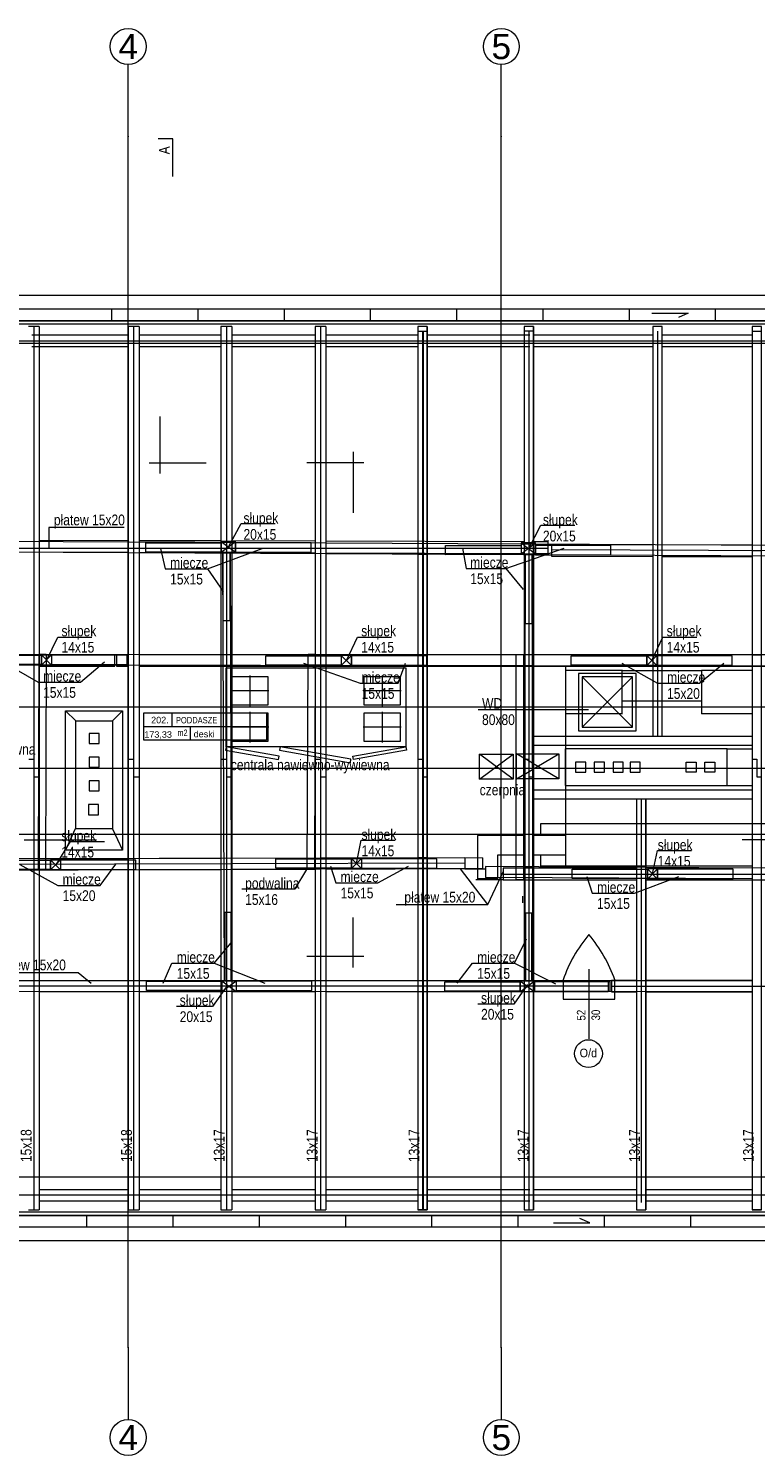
# Model space of a CAD drawing. Header units: millimetres. Extents: x -573548 to 674770, y -210017 to -47794.
# Tile 38 of 234: x 100630 to 110743, y -184010 to -164155. Entities that reach past the tile are written whole.
import ezdxf
from ezdxf.enums import TextEntityAlignment as Align

# ---------------------------------------------------------------- set-up
doc = ezdxf.new("R2010")
doc.units = ezdxf.units.MM
for name, color, linetype, lineweight in [('A.06 RZUT PODDASZA_is$0$0_Nr_pióra__12', 8, 'Continuous', 9), ('A.06 RZUT PODDASZA_is$0$0_Nr_pióra__25', 8, 'Continuous', 9), ('A.06 RZUT PODDASZA_is$0$A-OKNA-OPIS_Nr_pióra__2', 8, 'Continuous', 9), ('A.06 RZUT PODDASZA_is$0$A-OKNA-OPIS_Nr_pióra__8', 8, 'Continuous', 9), ('A.06 RZUT PODDASZA_is$0$A-OPISY-2_Nr_pióra__2', 8, 'Continuous', 9), ('A.06 RZUT PODDASZA_is$0$A-OPISY-3_Nr_pióra__6', 8, 'Continuous', 9), ('A.06 RZUT PODDASZA_is$0$detalokna_Nr_pióra__8', 8, 'Continuous', 9), ('A.06 RZUT PODDASZA_is$0$DIM MALY_Nr_pióra__8', 8, 'Continuous', 9), ('A.06 RZUT PODDASZA_is$0$drewno', 8, 'Continuous', 9), ('A.06 RZUT PODDASZA_is$0$drewno_Nr_pióra__2', 8, 'Continuous', 9), ('A.06 RZUT PODDASZA_is$0$murłata#1_Nr_pióra__7', 8, 'Continuous', 9), ('A.06 RZUT PODDASZA_is$0$Nowe_00 ZMIANY_Nr_pióra__59', 8, 'Continuous', 9), ('A.06 RZUT PODDASZA_is$0$Nowe_0_Nr_pióra__59', 8, 'Continuous', 9), ('A.06 RZUT PODDASZA_is$0$opisy inne_Nr_pióra__1', 8, 'Continuous', 9), ('A.06 RZUT PODDASZA_is$0$opisy inne_Nr_pióra__25', 8, 'Continuous', 9), ('A.06 RZUT PODDASZA_is$0$OSIE_Nr_pióra__1', 8, 'Continuous', 9), ('A.06 RZUT PODDASZA_is$0$platew_Nr_pióra__1', 8, 'Continuous', 9), ('A.06 RZUT PODDASZA_is$0$podwaliny_Nr_pióra__7', 8, 'Continuous', 9), ('A.06 RZUT PODDASZA_is$0$RURY SPUSTOWE_Nr_pióra__2', 8, 'Continuous', 9), ('A.06 RZUT PODDASZA_is$0$SCIANY_KONSTR_Nr_pióra__21', 8, 'Continuous', 9), ('A.06 RZUT PODDASZA_is$0$strop_Nr_pióra__1', 8, 'Continuous', 9), ('A.06 RZUT PODDASZA_is$0$Structural - Grid', 8, 'Continuous', 9), ('A.06 RZUT PODDASZA_is$0$Structural - Grid_Nr_pióra__17', 8, 'Continuous', 9), ('A.06 RZUT PODDASZA_is$0$WIDOK_Nr_pióra__1', 8, 'Continuous', 9), ('A.06 RZUT PODDASZA_is$0$wiezba_Nr_pióra__1', 8, 'Continuous', 9), ('A.06 RZUT PODDASZA_is$0$wiezba_Nr_pióra__2', 8, 'Continuous', 9), ('A.06 RZUT PODDASZA_is$0$wiezba_Nr_pióra__3', 8, 'Continuous', 9), ('A.06 RZUT PODDASZA_is$0$wiezba_Nr_pióra__41', 8, 'Continuous', 9)]:
    doc.layers.add(name, color=color, linetype=linetype, lineweight=lineweight)
doc.styles.add('A.06 RZUT PODDASZA_is$0$STYL_AUTOMATYCZNY_1', font='arial.ttf')
doc.styles.add('A.06 RZUT PODDASZA_is$0$STYL_AUTOMATYCZNY_6', font='arial.ttf', dxfattribs={"width": 0.8})
doc.styles.add('A.06 RZUT PODDASZA_is$0$STYL_AUTOMATYCZNY_7', font='arial.ttf', dxfattribs={"width": 0.7})
doc.styles.add('A.06 RZUT PODDASZA_is$0$STYL_AUTOMATYCZNY_8', font='arial.ttf', dxfattribs={"width": 0.9})

# ---------------------------------------------------------------- blocks, each defined once
blk = doc.blocks.new('A.06 RZUT PODDASZA_is$0$Standardowy znacznik osi')
at = {"layer": 'A.06 RZUT PODDASZA_is$0$Structural - Grid_Nr_pióra__17'}
for p, q in [((1000, 0), (0, 0)), ((1000, 0), (17855, 0)), ((17855, 0), (18855, 0))]:
    blk.add_line(p, q, dxfattribs=at)
for centre in [(-250, 0), (19105, 0)]:
    blk.add_circle(centre, 250, dxfattribs=at)
for p in [(1000, 0), (1000, 0), (17855, 0), (17855, 0)]:
    blk.add_point(p, dxfattribs=at)
at = {"layer": 'A.06 RZUT PODDASZA_is$0$Structural - Grid_Nr_pióra__17', "style": 'A.06 RZUT PODDASZA_is$0$STYL_AUTOMATYCZNY_1'}
for tag, p in [('AC_MarkerText_1_0', (5, -80)), ('AC_MarkerText_1_1', (19360, -80))]:
    blk.add_attdef(tag, text='', height=350, rotation=270, dxfattribs=at).set_placement(p, align=Align.TOP_CENTER)
blk = doc.blocks.new('A.06 RZUT PODDASZA_is$0$Standardowy znacznik osi_3')
at = {"layer": 'A.06 RZUT PODDASZA_is$0$Structural - Grid_Nr_pióra__17'}
blk.add_line((2962, 0), (40907, 0), dxfattribs=at)
at = {"layer": 'A.06 RZUT PODDASZA_is$0$Structural - Grid_Nr_pióra__17', "style": 'A.06 RZUT PODDASZA_is$0$STYL_AUTOMATYCZNY_1'}
for tag, p in [('AC_MarkerText_1_0', (-250, -335)), ('AC_MarkerText_1_1', (44119, -335))]:
    blk.add_attdef(tag, text='', height=350, rotation=180, dxfattribs=at).set_placement(p, align=Align.TOP_CENTER)
blk = doc.blocks.new('A.06 RZUT PODDASZA_is$0$Standardowy znacznik osi_4')
at = {"layer": 'A.06 RZUT PODDASZA_is$0$Structural - Grid_Nr_pióra__17'}
blk.add_line((1000, 0), (42869, 0), dxfattribs=at)
at = {"layer": 'A.06 RZUT PODDASZA_is$0$Structural - Grid_Nr_pióra__17', "style": 'A.06 RZUT PODDASZA_is$0$STYL_AUTOMATYCZNY_1'}
for tag, p in [('AC_MarkerText_1_0', (-250, -335)), ('AC_MarkerText_1_1', (44119, -335))]:
    blk.add_attdef(tag, text='', height=350, rotation=180, dxfattribs=at).set_placement(p, align=Align.TOP_CENTER)
blk = doc.blocks.new('A.06 RZUT PODDASZA_is')
at = {"layer": 'A.06 RZUT PODDASZA_is$0$0_Nr_pióra__12'}
blk.add_line((100521, -100329), (101527, -100329), dxfattribs=at)
at = {"layer": 'A.06 RZUT PODDASZA_is$0$0_Nr_pióra__25'}
blk.add_lwpolyline([(102586, -91099), (102586, -90574), (102386, -90574)], dxfattribs=at)
at = {"layer": 'A.06 RZUT PODDASZA_is$0$A-OKNA-OPIS_Nr_pióra__8'}
blk.add_line((108377, -102130), (108377, -103100), dxfattribs=at)
blk.add_circle((108371, -103303), 193, dxfattribs=at)
at = {"layer": 'A.06 RZUT PODDASZA_is$0$A-OPISY-3_Nr_pióra__6'}
for p, q in [((102572, -98561), (102572, -98751)), ((102186, -98751), (103890, -98751)), ((102829, -98751), (102829, -98941))]:
    blk.add_line(p, q, dxfattribs=at)
blk.add_lwpolyline([(102186, -98941), (102186, -98561), (103890, -98561), (103890, -98941)], close=True, dxfattribs=at)
at = {"layer": 'A.06 RZUT PODDASZA_is$0$DIM MALY_Nr_pióra__8'}
for p, q in [((106650, -100734), (106939, -100734)), ((107182, -100884), (106805, -100884)), ((109037, -105475), (109167, -105475))]:
    blk.add_line(p, q, dxfattribs=at)
at = {"layer": 'A.06 RZUT PODDASZA_is$0$murłata#1_Nr_pióra__7'}
for p, q in [((100728, -105195), (101968, -105195)), ((102118, -105195), (103258, -105195)), ((103408, -105195), (104567, -105195)), ((101968, -105355), (100728, -105355)), ((103258, -105355), (102118, -105355)), ((104567, -105355), (103408, -105355))]:
    blk.add_line(p, q, dxfattribs=at)
at = {"layer": 'A.06 RZUT PODDASZA_is$0$Nowe_0_Nr_pióra__59'}
for points in [[(103330, -97934), (105830, -97934), (105830, -99034), (103330, -99034)], [(103409, -98057), (103909, -98057), (103909, -98457), (103409, -98457)], [(105251, -98057), (105751, -98057), (105751, -98457), (105251, -98457)], [(103409, -98561), (103909, -98561), (103909, -98961), (103409, -98961)], [(105251, -98561), (105751, -98561), (105751, -98961), (105251, -98961)], [(103330, -99034), (103322, -99083), (104060, -99213), (104069, -99164)], [(104082, -99034), (104073, -99083), (105058, -99257), (105066, -99207)], [(105830, -99034), (105839, -99083), (105100, -99213), (105092, -99164)], [(106855, -99135), (107325, -99135), (107325, -99485), (106855, -99485)]]:
    blk.add_lwpolyline(points, close=True, dxfattribs=at)
for points in [[(103659, -98042), (103659, -98472)], [(105501, -98042), (105501, -98472)], [(103924, -98257), (103394, -98257)], [(105766, -98257), (105236, -98257)], [(103659, -98546), (103659, -98976)], [(105501, -98546), (105501, -98976)], [(103924, -98761), (103394, -98761)], [(105766, -98761), (105236, -98761)], [(106855, -99485), (107325, -99135)], [(107325, -99485), (106855, -99135)]]:
    blk.add_lwpolyline(points, dxfattribs=at)
at = {"layer": 'A.06 RZUT PODDASZA_is$0$opisy inne_Nr_pióra__1'}
for p, q in [((101912, -95982), (100862, -95982)), ((100862, -95982), (100862, -96274)), ((103070, -96556), (103290, -96873)), ((106970, -101230), (107182, -100775)), ((103162, -102044), (103400, -101761))]:
    blk.add_line(p, q, dxfattribs=at)
for points in [[(103362, -96251), (103540, -95925), (104013, -95925)], [(102415, -96277), (102482, -96556), (103070, -96556), (103832, -96277)], [(100832, -97834), (100987, -97508), (101460, -97508)], [(105002, -97834), (105157, -97508), (105630, -97508)], [(109252, -97834), (109407, -97508), (109880, -97508)], [(100222, -97854), (100715, -98134), (101302, -98134), (101639, -97854)], [(104407, -97869), (105193, -98148), (105723, -98148), (105825, -97869)], [(108837, -97869), (109329, -98148), (109917, -98148), (110254, -97869)], [(100965, -100677), (101162, -100351), (101635, -100351)], [(105142, -100658), (105209, -100332), (105682, -100332)], [(109263, -100804), (109330, -100478), (109802, -100478)], [(100459, -100672), (100987, -100962), (101575, -100962), (101797, -100668)], [(103550, -101010), (104291, -101010), (104451, -100740)], [(104782, -100693), (104854, -100925), (105442, -100925), (105867, -100693)], [(108350, -100839), (108422, -101071), (109010, -101071), (109629, -100839)], [(102453, -102324), (102574, -102044), (103162, -102044), (103870, -102324)], [(99999, -102173), (101273, -102173), (101454, -102324)], [(103331, -102378), (103140, -102650), (102638, -102650)]]:
    blk.add_lwpolyline(points, dxfattribs=at)
at = {"layer": 'A.06 RZUT PODDASZA_is$0$opisy inne_Nr_pióra__25'}
for p, q in [((102408, -94436), (102408, -95231)), ((102258, -95081), (103053, -95081)), ((105246, -95081), (104451, -95081)), ((105096, -94931), (105096, -95779)), ((105096, -102104), (105096, -101409)), ((105246, -101952), (104451, -101952))]:
    blk.add_line(p, q, dxfattribs=at)
at = {"layer": 'A.06 RZUT PODDASZA_is$0$OSIE_Nr_pióra__1'}
for p, q in [((100653, -93185), (100653, -105475)), ((102043, -93185), (102043, -105475)), ((103333, -93185), (103333, -105475)), ((104642, -93185), (104642, -105475)), ((109332, -93249), (109332, -98887)), ((109102, -99756), (109102, -105375))]:
    blk.add_line(p, q, dxfattribs=at)
at = {"layer": 'A.06 RZUT PODDASZA_is$0$platew_Nr_pióra__1'}
for p, q in [((106896, -100578), (106896, -100729)), ((106938, -100702), (106938, -100853))]:
    blk.add_line(p, q, dxfattribs=at)
at = {"layer": 'A.06 RZUT PODDASZA_is$0$podwaliny_Nr_pióra__7'}
for p, q in [((101968, -93305), (100628, -93305)), ((103258, -93305), (102118, -93305)), ((104567, -93305), (103408, -93305)), ((100628, -93465), (101968, -93465)), ((102118, -93465), (103258, -93465)), ((103408, -93465), (104567, -93465))]:
    blk.add_line(p, q, dxfattribs=at)
for points in [[(101968, -96166), (100728, -96162)], [(103258, -96170), (102118, -96166)], [(104567, -96174), (103408, -96170)], [(109267, -96226), (107855, -96223), (107855, -96383), (109267, -96386)], [(100728, -96322), (101968, -96326)], [(102118, -96326), (103258, -96330)], [(103388, -96330), (104567, -96334)], [(100728, -97914), (101782, -97914), (101782, -97754), (100728, -97754)], [(101968, -97754), (101802, -97754), (101802, -97914), (101968, -97914)], [(100728, -100591), (101968, -100587)], [(102118, -100587), (103258, -100583)], [(103408, -100583), (104567, -100580)], [(101968, -100748), (100728, -100751)], [(103258, -100744), (102118, -100747)], [(104567, -100740), (103408, -100743)], [(100728, -102284), (101968, -102284)], [(101968, -102444), (100728, -102444)], [(102118, -102284), (103258, -102284)], [(103258, -102444), (102118, -102444)], [(103408, -102284), (104567, -102284)], [(104567, -102444), (103408, -102444)], [(109037, -102284), (108691, -102284), (108691, -102444), (109037, -102444)]]:
    blk.add_lwpolyline(points, dxfattribs=at)
at = {"layer": 'A.06 RZUT PODDASZA_is$0$RURY SPUSTOWE_Nr_pióra__2'}
for points in [[(109252, -93001), (109759, -93001), (109622, -93060)], [(107882, -105660), (108388, -105660), (108251, -105600)]]:
    blk.add_lwpolyline(points, dxfattribs=at)
at = {"layer": 'A.06 RZUT PODDASZA_is$0$SCIANY_KONSTR_Nr_pióra__21'}
for points in [[(101237, -98674), (101747, -98674), (101747, -100174), (101237, -100174)], [(101422, -98989), (101562, -98989), (101562, -98849), (101422, -98849)], [(108048, -99572), (110302, -99572), (110302, -99062), (108048, -99062)], [(101422, -99319), (101562, -99319), (101562, -99179), (101422, -99179)], [(108192, -99387), (108332, -99387), (108332, -99247), (108192, -99247)], [(108452, -99387), (108592, -99387), (108592, -99247), (108452, -99247)], [(108712, -99387), (108852, -99387), (108852, -99247), (108712, -99247)], [(108951, -99387), (109091, -99387), (109091, -99247), (108951, -99247)], [(109868, -99387), (109728, -99387), (109728, -99247), (109868, -99247)], [(110128, -99387), (109988, -99387), (109988, -99247), (110128, -99247)], [(101422, -99649), (101562, -99649), (101562, -99509), (101422, -99509)], [(101415, -99979), (101555, -99979), (101555, -99839), (101415, -99839)]]:
    blk.add_lwpolyline(points, close=True, dxfattribs=at)
at = {"layer": 'A.06 RZUT PODDASZA_is$0$strop_Nr_pióra__1'}
for p, q in [((108845, -97974), (109945, -97974)), ((108845, -98394), (109945, -98394)), ((108050, -98574), (108050, -100104))]:
    blk.add_line(p, q, dxfattribs=at)
at = {"layer": 'A.06 RZUT PODDASZA_is$0$WIDOK_Nr_pióra__1'}
for p, q in [((101740, -93105), (101740, -92945)), ((102940, -93105), (102940, -92945)), ((104140, -93105), (104140, -92945)), ((105340, -93105), (105340, -92945)), ((106540, -93105), (106540, -92945)), ((107740, -93105), (107740, -92945)), ((108940, -93105), (108940, -92945)), ((110140, -93105), (110140, -92945)), ((108050, -97914), (108050, -97974)), ((108845, -97974), (108050, -97974)), ((108050, -97974), (108050, -98574)), ((108835, -97974), (108835, -98574)), ((109945, -97974), (109945, -98574)), ((101237, -98674), (101097, -98534)), ((101887, -98534), (101747, -98674)), ((108845, -98574), (108050, -98574)), ((101228, -100174), (101097, -100474)), ((101747, -100174), (101887, -100474)), ((106825, -100270), (106825, -100870)), ((108050, -100104), (108050, -100694)), ((107105, -100540), (107105, -100870)), ((107105, -100870), (106825, -100870)), ((101389, -105555), (101389, -105715)), ((102589, -105555), (102589, -105715)), ((103789, -105555), (103789, -105715)), ((104989, -105555), (104989, -105715)), ((108589, -105555), (108589, -105715)), ((109789, -105555), (109789, -105715))]:
    blk.add_line(p, q, dxfattribs=at)
for points in [[(103285, -96326), (103385, -96326), (103405, -102291), (103305, -102291)], [(100728, -97744), (100828, -97744), (100817, -100753), (100717, -100753)], [(104469, -97747), (104569, -97747), (104559, -100740), (104459, -100740)], [(101097, -98534), (101887, -98534), (101887, -100474), (101097, -100474)]]:
    blk.add_lwpolyline(points, close=True, dxfattribs=at)
at = {"layer": 'A.06 RZUT PODDASZA_is$0$wiezba_Nr_pióra__1'}
for points in [[(103262, -96324), (102212, -96324), (102212, -96194), (103262, -96194)], [(103462, -96325), (104512, -96325), (104512, -96195), (103462, -96195)], [(103380, -96326), (103380, -97281), (103290, -97281), (103290, -96326)], [(100762, -97891), (99712, -97891), (99712, -97761), (100762, -97761)], [(100902, -97891), (101952, -97891), (101952, -97761), (100902, -97761)], [(104932, -97899), (103882, -97899), (103882, -97769), (104932, -97769)], [(109182, -97899), (108132, -97899), (108132, -97769), (109182, -97769)], [(109322, -97899), (110372, -97899), (110372, -97769), (109322, -97769)], [(100884, -100741), (99834, -100741), (99834, -100611), (100884, -100611)], [(101024, -100741), (102074, -100741), (102074, -100611), (101024, -100611)], [(105073, -100724), (104023, -100724), (104023, -100594), (105073, -100594)], [(109193, -100869), (108143, -100869), (108143, -100739), (109193, -100739)], [(109333, -100869), (110383, -100869), (110383, -100739), (109333, -100739)], [(103400, -102291), (103400, -101342), (103310, -101342), (103310, -102291)], [(103270, -102427), (102220, -102427), (102220, -102297), (103270, -102297)], [(103470, -102427), (104520, -102427), (104520, -102297), (103470, -102297)]]:
    blk.add_lwpolyline(points, close=True, dxfattribs=at)
for points in [[(100583, -99206), (100653, -99206), (100653, -99454), (100723, -99454)], [(101973, -99206), (102043, -99206), (102043, -99454), (102113, -99454)], [(103263, -99206), (103333, -99206), (103333, -99454), (103403, -99454)], [(104572, -99206), (104642, -99206), (104642, -99454), (104712, -99454)]]:
    blk.add_lwpolyline(points, dxfattribs=at)
at = {"layer": 'A.06 RZUT PODDASZA_is$0$wiezba_Nr_pióra__2'}
for p, q in [((100728, -93185), (100578, -93185)), ((100728, -93185), (100728, -105475)), ((101968, -93185), (101968, -105475)), ((102118, -93185), (101968, -93185)), ((102118, -93185), (102118, -105475)), ((103258, -93185), (103258, -105475)), ((103408, -93185), (103258, -93185)), ((103408, -93185), (103408, -105475)), ((104567, -93185), (104567, -105475)), ((104717, -93185), (104567, -93185)), ((104717, -93185), (104717, -105475)), ((109397, -93185), (109267, -93185)), ((109267, -93185), (109267, -98887)), ((109397, -98887), (109397, -93185)), ((109037, -99756), (109037, -105475)), ((109037, -99756), (109037, -105475)), ((109167, -99756), (109167, -105475)), ((109167, -105475), (109167, -99756)), ((100578, -105475), (100728, -105475)), ((101968, -105475), (102118, -105475)), ((103258, -105475), (103408, -105475)), ((104567, -105475), (104717, -105475)), ((109037, -105475), (109167, -105475))]:
    blk.add_line(p, q, dxfattribs=at)
at = {"layer": 'A.06 RZUT PODDASZA_is$0$wiezba_Nr_pióra__3'}
for p, q in [((108284, -98762), (108984, -98062)), ((108284, -98062), (108984, -98762))]:
    blk.add_line(p, q, dxfattribs=at)
for points in [[(108234, -98812), (109034, -98812), (109034, -98012), (108234, -98012)], [(108284, -98762), (108984, -98762), (108984, -98062), (108284, -98062)]]:
    blk.add_lwpolyline(points, close=True, dxfattribs=at)
blk.add_lwpolyline([(108737, -102548), (108737, -102277, 0.092617), (108377, -101648, 0.092617), (108017, -102277), (108017, -102548)], format="xyb", close=True, dxfattribs=at)
at = {"layer": 'A.06 RZUT PODDASZA_is$0$wiezba_Nr_pióra__41'}
for p, q in [((103262, -96326), (103462, -96176)), ((103262, -96176), (103462, -96326)), ((100902, -97896), (100762, -97756)), ((100902, -97756), (100762, -97896)), ((104932, -97904), (105072, -97764)), ((104932, -97764), (105072, -97904)), ((109322, -97904), (109182, -97764)), ((109322, -97764), (109182, -97904)), ((101024, -100746), (100884, -100606)), ((101024, -100606), (100884, -100746)), ((105213, -100729), (105073, -100589)), ((105213, -100589), (105073, -100729)), ((109193, -100874), (109333, -100734)), ((109193, -100734), (109333, -100874)), ((103270, -102291), (103470, -102441)), ((103270, -102441), (103470, -102291))]:
    blk.add_line(p, q, dxfattribs=at)
for points in [[(103262, -96326), (103462, -96326), (103462, -96176), (103262, -96176)], [(100902, -97896), (100762, -97896), (100762, -97756), (100902, -97756)], [(104932, -97904), (105072, -97904), (105072, -97764), (104932, -97764)], [(109322, -97904), (109182, -97904), (109182, -97764), (109322, -97764)], [(101024, -100746), (100884, -100746), (100884, -100606), (101024, -100606)], [(105213, -100729), (105073, -100729), (105073, -100589), (105213, -100589)], [(109193, -100874), (109333, -100874), (109333, -100734), (109193, -100734)], [(103270, -102291), (103470, -102291), (103470, -102441), (103270, -102441)]]:
    blk.add_lwpolyline(points, close=True, dxfattribs=at)
at = {"layer": 'A.06 RZUT PODDASZA_is$0$Structural - Grid'}
ref = blk.add_blockref('A.06 RZUT PODDASZA_is$0$Standardowy znacznik osi', (101967, -108395), dxfattribs=dict(at, zscale=1000, rotation=90))
ref.add_attrib('AC_MarkerText_1', '4', dxfattribs={"layer": 'A.06 RZUT PODDASZA_is$0$Structural - Grid_Nr_pióra__17', "color": 20, "lineweight": 15, "true_color": 0xf73328, "height": 350, "rotation": 360, "style": 'A.06 RZUT PODDASZA_is$0$STYL_AUTOMATYCZNY_1'}).set_placement((101967, -108470), align=Align.TOP_CENTER)
ref.add_attrib('AC_MarkerText_1_1', '4', dxfattribs={"layer": 'A.06 RZUT PODDASZA_is$0$Structural - Grid_Nr_pióra__17', "color": 20, "lineweight": 15, "true_color": 0xf73328, "height": 350, "rotation": 360, "style": 'A.06 RZUT PODDASZA_is$0$STYL_AUTOMATYCZNY_1'}).set_placement((101967, -89115), align=Align.TOP_CENTER)
at = {"layer": 'A.06 RZUT PODDASZA_is$0$A-OKNA-OPIS_Nr_pióra__2', "char_height": 120, "attachment_point": 5, "rotation": 90, "style": 'A.06 RZUT PODDASZA_is$0$STYL_AUTOMATYCZNY_6'}
for s, insert in [('\\A1;{\\pqc;\\fArial|b0|i0|c238|p0;\\W0.800000;52}', (108270, -102768)), ('\\A1;{\\pqc;\\fArial|b0|i0|c238|p0;\\W0.800000;30}', (108473, -102767))]:
    blk.add_mtext(s, dxfattribs=dict(at, insert=insert))
at = {"layer": 'A.06 RZUT PODDASZA_is$0$A-OKNA-OPIS_Nr_pióra__2', "insert": (108369, -103295), "char_height": 120, "attachment_point": 5, "style": 'A.06 RZUT PODDASZA_is$0$STYL_AUTOMATYCZNY_8'}
blk.add_mtext('\\A1;{\\pqc;\\fArial|b0|i0|c238|p0;\\W0.900000;O/d}', dxfattribs=at)
at = {"layer": 'A.06 RZUT PODDASZA_is$0$A-OPISY-2_Nr_pióra__2', "char_height": 90}
for s, insert, attachment_point, style in [('\\A1;{\\pql;\\fArial|b0|i0|c238|p0;\\W1.000000;202.}', (102286, -98708), 7, 'A.06 RZUT PODDASZA_is$0$STYL_AUTOMATYCZNY_1'), ('\\A1;{\\pql;\\fArial|b0|i0|c238|p0;\\W0.800000;PODDASZE}', (102631, -98710), 7, 'A.06 RZUT PODDASZA_is$0$STYL_AUTOMATYCZNY_6'), ('\\A1;{\\pql;\\fArial|b0|i0|c238|p0;\\W1.000000;173,33}', (102191, -98925), 7, 'A.06 RZUT PODDASZA_is$0$STYL_AUTOMATYCZNY_1'), ('\\A1;{\\pqr;\\fArial|b0|i0|c238|p0;\\W0.700000;m2}', (102793, -98794), 3, 'A.06 RZUT PODDASZA_is$0$STYL_AUTOMATYCZNY_7'), ('\\A1;{\\pql;\\fArial|b0|i0|c238|p0;\\W1.000000;deski}', (102878, -98904), 7, 'A.06 RZUT PODDASZA_is$0$STYL_AUTOMATYCZNY_1')]:
    blk.add_mtext(s, dxfattribs=dict(at, insert=insert, attachment_point=attachment_point, style=style))
at = {"layer": 'A.06 RZUT PODDASZA_is$0$opisy inne_Nr_pióra__1', "char_height": 150, "style": 'A.06 RZUT PODDASZA_is$0$STYL_AUTOMATYCZNY_6'}
for s, insert, attachment_point in [('\\A1;{\\pqc;\\fArial|b0|i0|c238|p0;\\W0.800000;płatew 15x20}', (101427, -95900), 5), ('\\A1;{\\pql;\\fArial|b0|i0|c238|p0;\\W0.800000;centrala nawiewno-wywiewna}', (103395, -99210), 1), ('\\A1;{\\pqc;\\fArial|b0|i0|c238|p0;\\W0.800000;płatew 15x20}', (100606, -102092), 5)]:
    blk.add_mtext(s, dxfattribs=dict(at, insert=insert, attachment_point=attachment_point))
at = {"layer": 'A.06 RZUT PODDASZA_is$0$opisy inne_Nr_pióra__1', "char_height": 150, "attachment_point": 1, "style": 'A.06 RZUT PODDASZA_is$0$STYL_AUTOMATYCZNY_6'}
for s, insert, line_spacing_factor in [('\\A1;{\\pql;\\fArial|b0|i0|c238|p0;\\W0.800000;słupek\\P\\pql;\\fArial|b0|i0|c238|p0;\\W0.800000;20x15}', (103571, -95777), 0.906268), ('\\A1;{\\pql;\\fArial|b0|i0|c238|p0;\\W0.800000;słupek\\P\\pql;\\fArial|b0|i0|c238|p0;\\W0.800000;20x15}', (107737, -95800), 0.906268), ('\\A1;{\\pql;\\fArial|b0|i0|c238|p0;\\W0.800000;miecze    \\P\\pql;\\fArial|b0|i0|c238|p0;\\W0.800000;15x15}', (102550, -96399), 0.906268), ('\\A1;{\\pql;\\fArial|b0|i0|c238|p0;\\W0.800000;miecze    \\P\\pql;\\fArial|b0|i0|c238|p0;\\W0.800000;15x15}', (106726, -96394), 0.906268), ('\\A1;{\\pql;\\fArial|b0|i0|c238|p0;\\W0.800000;słupek\\P\\pql;\\fArial|b0|i0|c238|p0;\\W0.800000;14x15}', (101039, -97347), 0.906268), ('\\A1;{\\pql;\\fArial|b0|i0|c238|p0;\\W0.800000;słupek\\P\\pql;\\fArial|b0|i0|c238|p0;\\W0.800000;14x15}', (105209, -97347), 0.906268), ('\\A1;{\\pql;\\fArial|b0|i0|c238|p0;\\W0.800000;słupek\\P\\pql;\\fArial|b0|i0|c238|p0;\\W0.800000;14x15}', (109459, -97347), 0.906268), ('\\A1;{\\pql;\\fArial|b0|i0|c238|p0;\\W0.800000;miecze    \\P\\pql;\\fArial|b0|i0|c238|p0;\\W0.800000;15x15}', (100783, -97976), 0.906268), ('\\A1;{\\pql;\\fArial|b0|i0|c238|p0;\\W0.800000;miecze    \\P\\pql;\\fArial|b0|i0|c238|p0;\\W0.800000;15x15}', (105215, -97991), 0.906268), ('\\A1;{\\pql;\\fArial|b0|i0|c238|p0;\\W0.800000;miecze    \\P\\pql;\\fArial|b0|i0|c238|p0;\\W0.800000;15x20}', (109464, -97991), 0.906268), ('\\A1;{\\pql;\\fArial|b0|i0|c238|p0;\\W0.800000;WD\\P\\pql;\\fArial|b0|i0|c238|p0;\\W0.800000;80x80}', (106890, -98355), 0.906268), ('\\A1;{\\pql;\\fArial|b0|i0|c238|p0;\\W0.800000;centrala \\P\\pql;\\fArial|b0|i0|c238|p0;\\W0.800000;nawiewno-wywiewna}', (99112, -98767), 0.906201), ('\\A1;{\\pql;\\fArial|b0|i0|c238|p0;\\W0.800000;słupek\\P\\pql;\\fArial|b0|i0|c238|p0;\\W0.800000;14x15}', (101036, -100198), 0.906268), ('\\A1;{\\pql;\\fArial|b0|i0|c238|p0;\\W0.800000;słupek\\P\\pql;\\fArial|b0|i0|c238|p0;\\W0.800000;14x15}', (105213, -100180), 0.906268), ('\\A1;{\\pql;\\fArial|b0|i0|c238|p0;\\W0.800000;słupek\\P\\pql;\\fArial|b0|i0|c238|p0;\\W0.800000;14x15}', (109334, -100325), 0.906268), ('\\A1;{\\pql;\\fArial|b0|i0|c238|p0;\\W0.800000;miecze    \\P\\pql;\\fArial|b0|i0|c238|p0;\\W0.800000;15x20}', (101055, -100804), 0.906268), ('\\A1;{\\pql;\\fArial|b0|i0|c238|p0;\\W0.800000;miecze    \\P\\pql;\\fArial|b0|i0|c238|p0;\\W0.800000;15x15}', (104922, -100767), 0.906268), ('\\A1;{\\pql;\\fArial|b0|i0|c238|p0;\\W0.800000;miecze    \\P\\pql;\\fArial|b0|i0|c238|p0;\\W0.800000;15x15}', (108490, -100913), 0.906268), ('\\A1;{\\pql;\\fArial|b0|i0|c238|p0;\\W0.800000;miecze    \\P\\pql;\\fArial|b0|i0|c238|p0;\\W0.800000;15x15}', (102642, -101886), 0.906268), ('\\A1;{\\pql;\\fArial|b0|i0|c238|p0;\\W0.800000;miecze    \\P\\pql;\\fArial|b0|i0|c238|p0;\\W0.800000;15x15}', (106823, -101886), 0.906268), ('\\A1;{\\pql;\\fArial|b0|i0|c238|p0;\\W0.800000;słupek\\P\\pql;\\fArial|b0|i0|c238|p0;\\W0.800000;20x15}', (102684, -102488), 0.906268)]:
    blk.add_mtext(s, dxfattribs=dict(at, insert=insert, line_spacing_factor=line_spacing_factor))
at = {"layer": 'A.06 RZUT PODDASZA_is$0$opisy inne_Nr_pióra__1', "insert": (103594, -100858), "char_height": 150, "width": 666.46, "attachment_point": 1, "line_spacing_factor": 0.906268, "style": 'A.06 RZUT PODDASZA_is$0$STYL_AUTOMATYCZNY_6'}
blk.add_mtext('\\A1;{\\pql;\\fArial|b0|i0|c238|p0;\\W0.800000;podwalina \\fArial|b0|i0|c238|p0;\\W0.800000;15x16}', dxfattribs=at)
at = {"layer": 'A.06 RZUT PODDASZA_is$0$opisy inne_Nr_pióra__1', "char_height": 150, "attachment_point": 5, "rotation": 90, "style": 'A.06 RZUT PODDASZA_is$0$STYL_AUTOMATYCZNY_6'}
for s, insert in [('\\A1;{\\pqc;\\fArial|b0|i0|c238|p0;\\W0.800000;15x18}', (100548, -104584)), ('\\A1;{\\pqc;\\fArial|b0|i0|c238|p0;\\W0.800000;15x18}', (101944, -104584)), ('\\A1;{\\pqc;\\fArial|b0|i0|c238|p0;\\W0.800000;13x17}', (103234, -104584)), ('\\A1;{\\pqc;\\fArial|b0|i0|c238|p0;\\W0.800000;13x17}', (104527, -104584)), ('\\A1;{\\pqc;\\fArial|b0|i0|c238|p0;\\W0.800000;13x17}', (109012, -104584))]:
    blk.add_mtext(s, dxfattribs=dict(at, insert=insert))
at = {"layer": 'A.06 RZUT PODDASZA_is$0$opisy inne_Nr_pióra__25', "insert": (102544, -90790), "char_height": 150, "attachment_point": 7, "rotation": 90.0012, "style": 'A.06 RZUT PODDASZA_is$0$STYL_AUTOMATYCZNY_6'}
blk.add_mtext('\\A1;{\\pql;\\fArial|b0|i0|c238|p0;\\W0.800000;A}', dxfattribs=at)
at = {"ltscale": 581527.097266}
blk.add_wipeout([(105998, -93185), (105998, -105475), (106128, -105475), (106128, -93185)], dxfattribs=at).dxf.layer = 'A.06 RZUT PODDASZA_is$0$drewno'
at = {"ltscale": 585863.547326}
blk.add_wipeout([(107608, -93185), (107478, -93185), (107478, -105475), (107608, -105475)], dxfattribs=at).dxf.layer = 'A.06 RZUT PODDASZA_is$0$drewno'
at = {"ltscale": 595242.303538}
blk.add_wipeout([(110647, -93185), (110647, -105475), (110777, -105475), (110777, -93185)], dxfattribs=at).dxf.layer = 'A.06 RZUT PODDASZA_is$0$drewno'
at = {"layer": 'A.06 RZUT PODDASZA_is$0$0_Nr_pióra__12'}
blk.add_line((111514, -100329), (110508, -100329), dxfattribs=at)
at = {"layer": 'A.06 RZUT PODDASZA_is$0$detalokna_Nr_pióra__8'}
blk.add_lwpolyline([(87417, -101263), (87417, -105505), (118397, -105505), (118397, -93155), (87390, -93155), (87390, -97553)], dxfattribs=at)
at = {"layer": 'A.06 RZUT PODDASZA_is$0$DIM MALY_Nr_pióra__8'}
blk.add_line((107457, -101204), (107457, -101113), dxfattribs=at)
at = {"layer": 'A.06 RZUT PODDASZA_is$0$drewno_Nr_pióra__2', "flags": 128}
for points in [[(105998, -93185), (105998, -105475), (106128, -105475), (106128, -93185)], [(107608, -93185), (107478, -93185), (107478, -105475), (107608, -105475)], [(110647, -93185), (110647, -105475), (110777, -105475), (110777, -93185)]]:
    blk.add_lwpolyline(points, close=True, dxfattribs=at)
at = {"layer": 'A.06 RZUT PODDASZA_is$0$murłata#1_Nr_pióra__7'}
for p, q in [((104717, -105195), (106007, -105195)), ((106137, -105195), (107557, -105195)), ((107597, -105195), (109037, -105195)), ((109167, -105195), (110647, -105195)), ((106007, -105355), (104717, -105355)), ((107557, -105355), (106137, -105355)), ((109037, -105355), (107597, -105355)), ((110647, -105355), (109167, -105355))]:
    blk.add_line(p, q, dxfattribs=at)
at = {"layer": 'A.06 RZUT PODDASZA_is$0$Nowe_00 ZMIANY_Nr_pióra__59', "flags": 128}
blk.add_lwpolyline([(87340, -93105), (118447, -93105), (118447, -105555), (87340, -105555)], close=True, dxfattribs=at)
at = {"layer": 'A.06 RZUT PODDASZA_is$0$Nowe_0_Nr_pióra__59'}
blk.add_lwpolyline([(107368, -99132), (107958, -99132), (107958, -99482), (107368, -99482)], close=True, dxfattribs=at)
for points in [[(107368, -99482), (107958, -99132)], [(107958, -99482), (107368, -99132)]]:
    blk.add_lwpolyline(points, dxfattribs=at)
at = {"layer": 'A.06 RZUT PODDASZA_is$0$opisy inne_Nr_pióra__1'}
for p, q in [((107220, -96551), (107462, -96846)), ((107343, -102044), (107911, -102332))]:
    blk.add_line(p, q, dxfattribs=at)
for points in [[(107539, -96274), (107706, -95948), (108179, -95948)], [(106616, -96272), (106671, -96551), (107220, -96551), (108033, -96272)], [(106838, -98516), (108373, -98516)], [(105695, -101230), (106970, -101230), (106592, -100734)], [(106544, -102324), (106755, -102044), (107343, -102044), (107507, -101708)], [(107523, -102344), (107331, -102616), (106830, -102616)]]:
    blk.add_lwpolyline(points, dxfattribs=at)
at = {"layer": 'A.06 RZUT PODDASZA_is$0$OSIE_Nr_pióra__1'}
for p, q in [((106063, -93249), (106063, -105475)), ((106072, -93249), (106072, -105475)), ((107543, -93249), (107543, -105475)), ((118006, -93390), (87750, -93390)), ((107812, -96274), (96775, -96274)), ((118052, -96344), (107862, -96293)), ((86900, -99330), (119033, -99330)), ((106650, -100654), (95018, -100687)), ((114992, -100813), (107182, -100813)), ((108643, -102364), (87772, -102364)), ((118052, -102364), (108691, -102369)), ((118127, -105271), (87896, -105271))]:
    blk.add_line(p, q, dxfattribs=at)
at = {"layer": 'A.06 RZUT PODDASZA_is$0$platew_Nr_pióra__1'}
for p, q in [((90752, -96127), (113538, -96240)), ((90903, -96277), (113538, -96389)), ((92557, -97735), (112127, -97757)), ((92708, -97885), (112127, -97907)), ((106896, -100578), (92219, -100613)), ((106896, -100729), (92219, -100786)), ((110647, -100724), (106938, -100702)), ((110647, -100870), (106938, -100853)), ((110647, -102443), (90777, -102439)), ((110647, -102293), (90922, -102289))]:
    blk.add_line(p, q, dxfattribs=at)
at = {"layer": 'A.06 RZUT PODDASZA_is$0$podwaliny_Nr_pióra__7'}
for p, q in [((106007, -93305), (104717, -93305)), ((107557, -93305), (106128, -93305)), ((109267, -93305), (107597, -93305)), ((110647, -93305), (109397, -93305)), ((104717, -93465), (106007, -93465)), ((106128, -93465), (107557, -93465)), ((107597, -93465), (109267, -93465)), ((109397, -93465), (110647, -93465))]:
    blk.add_line(p, q, dxfattribs=at)
for points in [[(107478, -96183), (104717, -96174)], [(107812, -96344), (107812, -96184), (107608, -96183)], [(110647, -96228), (109397, -96226)], [(104717, -96334), (107478, -96343)], [(107608, -96343), (107812, -96344)], [(109397, -96386), (110647, -96388)], [(113465, -97754), (102118, -97754)], [(102118, -97914), (113299, -97914)], [(104717, -100579), (106650, -100574), (106650, -100734), (104717, -100740)], [(109037, -100722), (107182, -100724), (107182, -100884)], [(113271, -100720), (109167, -100722)], [(107182, -100884), (109037, -100884)], [(109167, -100884), (113337, -100884)], [(104717, -102284), (108643, -102284), (108643, -102444), (104717, -102444)], [(110647, -102284), (109167, -102284)], [(109167, -102444), (110647, -102444)]]:
    blk.add_lwpolyline(points, dxfattribs=at)
at = {"layer": 'A.06 RZUT PODDASZA_is$0$WIDOK_Nr_pióra__1'}
for p, q in [((110647, -97914), (108040, -97914)), ((110647, -97974), (109945, -97974)), ((110647, -98574), (109945, -98574)), ((110302, -99062), (110647, -99062)), ((110302, -99572), (110647, -99572)), ((107478, -100270), (106825, -100270)), ((108050, -100270), (107608, -100270)), ((108050, -100104), (107705, -100104)), ((107705, -100104), (107705, -100263)), ((111997, -100104), (108050, -100104)), ((107478, -100540), (107105, -100540)), ((108050, -100540), (107608, -100540)), ((107705, -100541), (107705, -100694)), ((108050, -100694), (107705, -100694)), ((110647, -100694), (108050, -100694)), ((106189, -105555), (106189, -105715)), ((107389, -105555), (107389, -105715))]:
    blk.add_line(p, q, dxfattribs=at)
for points in [[(82037, -101263), (82037, -105423), (87017, -105423), (87017, -105905), (118797, -105905), (118797, -92755), (86990, -92755), (86990, -93503), (80495, -93503), (80495, -97553)], [(87207, -105383), (87207, -105715), (118607, -105715), (118607, -92945), (87180, -92945), (87180, -97553)], [(87367, -101263), (87367, -105555), (118447, -105555), (118447, -93105), (87340, -93105), (87340, -97553)]]:
    blk.add_lwpolyline(points, dxfattribs=at)
for points in [[(107489, -96348), (107589, -96348), (107590, -102292), (107490, -102292)], [(107367, -97754), (107467, -97752), (107467, -100886), (107367, -100886)]]:
    blk.add_lwpolyline(points, close=True, dxfattribs=at)
at = {"layer": 'A.06 RZUT PODDASZA_is$0$wiezba_Nr_pióra__1'}
for points in [[(107432, -96359), (106382, -96362), (106382, -96232), (107432, -96232)], [(107632, -96363), (108682, -96363), (108682, -96233), (107632, -96233)], [(107584, -96348), (107584, -97325), (107494, -97325), (107494, -96348)], [(105072, -97899), (106122, -97899), (106122, -97769), (105072, -97769)], [(105213, -100724), (106263, -100724), (106263, -100594), (105213, -100594)], [(107584, -102292), (107584, -101347), (107494, -101347), (107494, -102292)], [(107422, -102435), (106372, -102435), (106372, -102305), (107422, -102305)], [(107622, -102435), (108672, -102435), (108672, -102305), (107622, -102305)]]:
    blk.add_lwpolyline(points, close=True, dxfattribs=at)
for points in [[(105993, -99206), (106063, -99206), (106063, -99454), (106133, -99454)], [(107473, -99206), (107543, -99206), (107543, -99454), (107613, -99454)], [(110642, -99206), (110712, -99206), (110712, -99454), (110782, -99454)]]:
    blk.add_lwpolyline(points, dxfattribs=at)
at = {"layer": 'A.06 RZUT PODDASZA_is$0$wiezba_Nr_pióra__2'}
for p, q in [((105998, -93185), (105998, -105475)), ((105998, -93249), (106128, -93249)), ((106128, -93185), (106128, -105475)), ((107478, -93185), (107478, -105475)), ((107608, -93249), (107478, -93249)), ((107608, -93185), (107608, -105475)), ((110647, -93185), (110647, -105475)), ((110647, -93249), (110777, -93249)), ((107608, -98887), (110647, -98887)), ((107608, -99011), (110647, -99011)), ((107608, -99632), (110647, -99632)), ((107608, -99756), (110647, -99756)), ((106128, -105475), (105998, -105475)), ((107478, -105475), (107608, -105475)), ((110777, -105475), (110647, -105475))]:
    blk.add_line(p, q, dxfattribs=at)
at = {"layer": 'A.06 RZUT PODDASZA_is$0$wiezba_Nr_pióra__41'}
for p, q in [((107432, -96348), (107632, -96198)), ((107432, -96198), (107632, -96348)), ((107422, -102293), (107622, -102443)), ((107422, -102443), (107622, -102293))]:
    blk.add_line(p, q, dxfattribs=at)
for points in [[(107432, -96348), (107632, -96348), (107632, -96198), (107432, -96198)], [(107422, -102293), (107622, -102293), (107622, -102443), (107422, -102443)]]:
    blk.add_lwpolyline(points, close=True, dxfattribs=at)
at = {"layer": 'A.06 RZUT PODDASZA_is$0$Structural - Grid'}
ref = blk.add_blockref('A.06 RZUT PODDASZA_is$0$Standardowy znacznik osi', (107158, -108395), dxfattribs=dict(at, zscale=1000, rotation=90))
ref.add_attrib('AC_MarkerText_1', '5', dxfattribs={"layer": 'A.06 RZUT PODDASZA_is$0$Structural - Grid_Nr_pióra__17', "color": 20, "lineweight": 15, "true_color": 0xf73328, "height": 350, "rotation": 360, "style": 'A.06 RZUT PODDASZA_is$0$STYL_AUTOMATYCZNY_1'}).set_placement((107158, -108470), align=Align.TOP_CENTER)
ref.add_attrib('AC_MarkerText_1_1', '5', dxfattribs={"layer": 'A.06 RZUT PODDASZA_is$0$Structural - Grid_Nr_pióra__17', "color": 20, "lineweight": 15, "true_color": 0xf73328, "height": 350, "rotation": 360, "style": 'A.06 RZUT PODDASZA_is$0$STYL_AUTOMATYCZNY_1'}).set_placement((107158, -89115), align=Align.TOP_CENTER)
at = {"layer": 'A.06 RZUT PODDASZA_is$0$Structural - Grid', "zscale": 1000, "rotation": 180}
for name, p in [('A.06 RZUT PODDASZA_is$0$Standardowy znacznik osi_3', (121687, -93420)), ('A.06 RZUT PODDASZA_is$0$Standardowy znacznik osi_4', (121683, -98483)), ('A.06 RZUT PODDASZA_is$0$Standardowy znacznik osi_3', (121683, -100255)), ('A.06 RZUT PODDASZA_is$0$Standardowy znacznik osi_3', (121687, -105022))]:
    blk.add_blockref(name, p, dxfattribs=at)
at = {"layer": 'A.06 RZUT PODDASZA_is$0$opisy inne_Nr_pióra__1', "char_height": 150, "style": 'A.06 RZUT PODDASZA_is$0$STYL_AUTOMATYCZNY_6'}
for s, insert, attachment_point in [('\\A1;{\\pql;\\fArial|b0|i0|c238|p0;\\W0.800000;czerpnia}', (106857, -99559), 1), ('\\A1;{\\pqc;\\fArial|b0|i0|c238|p0;\\W0.800000;płatew 15x20}', (106303, -101149), 5)]:
    blk.add_mtext(s, dxfattribs=dict(at, insert=insert, attachment_point=attachment_point))
at = {"layer": 'A.06 RZUT PODDASZA_is$0$opisy inne_Nr_pióra__1', "insert": (106876, -102454), "char_height": 150, "attachment_point": 1, "line_spacing_factor": 0.906268, "style": 'A.06 RZUT PODDASZA_is$0$STYL_AUTOMATYCZNY_6'}
blk.add_mtext('\\A1;{\\pql;\\fArial|b0|i0|c238|p0;\\W0.800000;słupek\\P\\pql;\\fArial|b0|i0|c238|p0;\\W0.800000;20x15}', dxfattribs=at)
at = {"layer": 'A.06 RZUT PODDASZA_is$0$opisy inne_Nr_pióra__1', "char_height": 150, "attachment_point": 5, "rotation": 90, "style": 'A.06 RZUT PODDASZA_is$0$STYL_AUTOMATYCZNY_6'}
for insert in [(105945, -104584), (107462, -104584), (110597, -104584)]:
    blk.add_mtext('\\A1;{\\pqc;\\fArial|b0|i0|c238|p0;\\W0.800000;13x17}', dxfattribs=dict(at, insert=insert))

msp = doc.modelspace()

# ---------------------------------------------------------------- block references
at = {"color": 150}
msp.add_blockref('A.06 RZUT PODDASZA_is', (49, -75115), dxfattribs=at)

doc.saveas('drawing.dxf')
